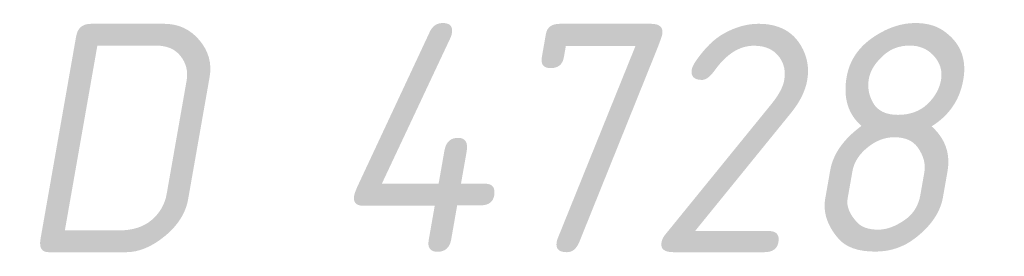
# Model space of a CAD drawing. Header units: metres. Extents: x 207466 to 209466, y 475780 to 477780.
# Tile 171 of 189: x 209227.179 to 209228.735, y 476586.607 to 476586.979. Entities that reach past the tile are written whole.
import ezdxf
from ezdxf.enums import TextEntityAlignment as Align

# ---------------------------------------------------------------- set-up
doc = ezdxf.new("R2010")
doc.units = ezdxf.units.M
doc.layers.get('0').update_dxf_attribs({"color": 253, "linetype": 'CONTINUOUS'})
doc.layers.add('B-WE-KG-GRENS_PERCEEL-S', color=150, linetype='CONTINUOUS', lineweight=25)
doc.styles.add('NLCS-ISO', font='NLCS-ISO.ttf')

# ---------------------------------------------------------------- blocks, each defined once
blk = doc.blocks.new('SKG-PERCEELNUMMER-SO')
at = {"style": 'NLCS-ISO', "oblique": 10, "flags": 1}
blk.add_attdef('GEMEENTECODE', text='', height=1.8, dxfattribs=at).set_placement((0, 2.5535), align=Align.MIDDLE_CENTER)
at = {"style": 'NLCS-ISO', "oblique": 10}
blk.add_attdef('SECTIE', text='', height=1.8, dxfattribs=at).set_placement((-0.5, 0), align=Align.MIDDLE_RIGHT)
blk.add_attdef('PERCEELNUMMER', text='', height=1.8, dxfattribs=at).set_placement((0.5, 0), align=Align.MIDDLE_LEFT)

msp = doc.modelspace()

# ---------------------------------------------------------------- block references
at = {"layer": 'B-WE-KG-GRENS_PERCEEL-S', "xscale": 0.2, "yscale": 0.2, "zscale": 0.2}
msp.add_blockref('SKG-PERCEELNUMMER-SO', (209227.567, 476586.793), dxfattribs=at).add_auto_attribs({'PERCEELNUMMER': '4728', 'SECTIE': 'D'})

doc.saveas('drawing.dxf')
